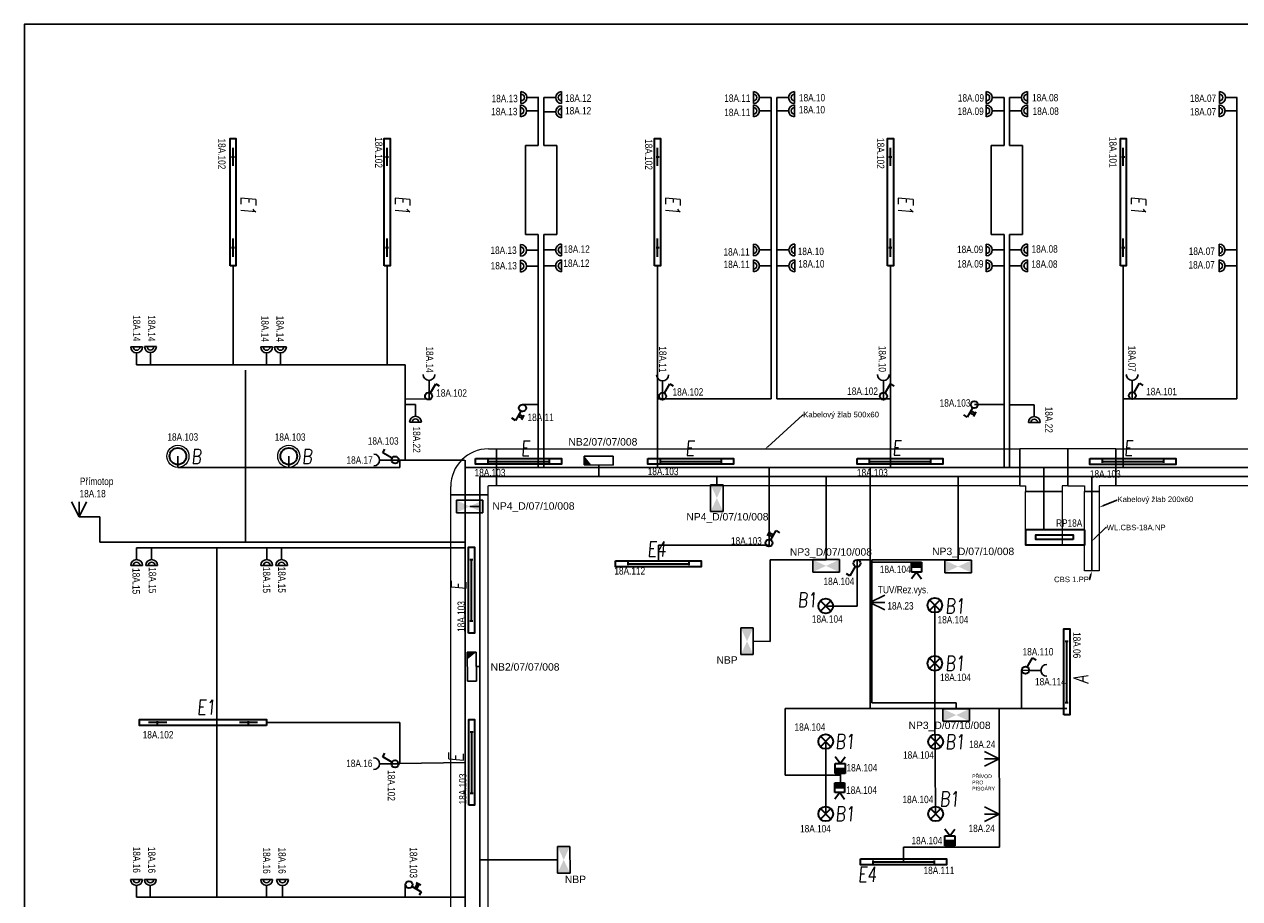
# Model space of a CAD drawing. Header units: millimetres. Extents: x 373037 to 693665, y 214892 to 273272.
# Tile 54 of 56: x 655037 to 671476, y 261450 to 273272. Entities that reach past the tile are written whole.
import ezdxf
from ezdxf import colors
from ezdxf.entities.mleader import LeaderData, LeaderLine
from ezdxf.enums import TextEntityAlignment as Align
from ezdxf.math import Vec2, Vec3

# ---------------------------------------------------------------- set-up
doc = ezdxf.new("R2010")
doc.units = ezdxf.units.MM
doc.header["$LTSCALE"] = 100
doc.layers.get('0').update_dxf_attribs({"linetype": 'CONTINUOUS'})
for name, color, linetype, lineweight in [('2DE_OBL', 91, 'CONTINUOUS', 35), ('2DE_OBL_L1', 91, 'CONTINUOUS', 35), ('CP_DETAL', 33, 'CONTINUOUS', 18), ('E_KABELOVY ŽLAB', 36, 'CONTINUOUS', 25), ('E_NOUZOVÉ+PP OSVĚTLENÍ', 60, 'CONTINUOUS', 25), ('E_ROZVADĚČE', 1, 'CONTINUOUS', 35), ('E_SVĚTLA POPIS', 130, 'CONTINUOUS', 30), ('E_VEDENÍ SILNOPROUD', 50, 'CONTINUOUS', 25), ('E_VEDENÍ_CBS', 214, 'CONTINUOUS', 25), ('E_VYPINACE', 170, 'CONTINUOUS', 35), ('E_ZÁSUVKY POPIS', 111, 'CONTINUOUS', 30), ('E_ZÁSUVKY-DVOJITE', 7, 'CONTINUOUS', 30), ('E_ZÁSUVKY.OST.+VYVODY', 11, 'CONTINUOUS', 30), ('E_ŽLABY', 40, 'CONTINUOUS', 15), ('U1 LIGHTING', 10, 'CONTINUOUS', 35)]:
    doc.layers.add(name, color=color, linetype=linetype, lineweight=lineweight)
for name, color, linetype in [('BEZPECNOSTNE SVETLA', 80, 'CONTINUOUS'), ('E_RÁM', 253, 'CONTINUOUS'), ('GC3_MEP_E_LV_SECURITY LIGHT', 80, 'CONTINUOUS'), ('PIKTOGRAMY', 210, 'CONTINUOUS'), ('PRIPOJKA 230V', 1, 'CONTINUOUS'), ('ŽLAB', 7, 'CONTINUOUS')]:
    doc.layers.add(name, color=color, linetype=linetype)
doc.styles.add('ARIAL', font='arial.ttf')
doc.styles.add('CP_ATTR', font='ROMANS.SHX')
doc.styles.add('CS-ROMANS', font='romans.shx', dxfattribs={"width": 0.75, "oblique": 5})
doc.styles.get("Standard").update_dxf_attribs({"font": 'arial.ttf'})
doc.styles.add('V+P_01_B3_E_FP_001$0$BLOCK', font='romans.shx', dxfattribs={"width": 0.8})

# ---------------------------------------------------------------- blocks, each defined once
blk = doc.blocks.new('A$C3423193F')
at = {"color": 1, "linetype": 'ByBlock'}
for p, q in [((80, 240), (0, 240)), ((80, 240), (160, 240)), ((80, 160), (80, 0))]:
    blk.add_line(p, q, dxfattribs=at)
for radius in [80, 45.2]:
    blk.add_arc((80, 240), radius, 180, 0, dxfattribs=at)
blk = doc.blocks.new('zasuvka_jednoducha')
at = {"color": 1, "lineweight": 30}
blk.add_line((19281, 12983), (19281, 13143), dxfattribs=at)
blk.add_arc((19281, 12903), 80, 0, 180, dxfattribs=at)
blk = doc.blocks.new('*U30')
at = {"color": 0, "linetype": 'ByBlock'}
for p, q in [((24, 249.57), (96, 374.28)), ((96, 374.28), (143.56, 346.82))]:
    blk.add_line(p, q, dxfattribs=at)
blk.add_circle((0, 208), 48, dxfattribs=at)
blk = doc.blocks.new('prepinas-svetel-jednoduchy')
at = {"layer": 'E_VYPINACE', "rotation": 89.99999999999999}
blk.add_blockref('*U30', (208, 2), dxfattribs=at)
blk = doc.blocks.new('E')
at = {"layer": 'U1 LIGHTING', "style": 'CS-ROMANS', "oblique": 5, "width": 0.75}
blk.add_text('E', height=200, dxfattribs=at).set_placement((229480, 21709))
blk = doc.blocks.new('*U32', base_point=(28429, 5840))
at = {"linetype": 'ByBlock'}
blk.add_hatch(color=0, dxfattribs=at).paths.add_polyline_path([(28362, 5840), (28497, 5840), (28497, 5772), (28362, 5772)])
at = {"color": 0, "linetype": 'ByBlock'}
for p, q in [((28429, 5907), (28362, 5997)), ((28429, 5907), (28497, 5997)), ((28362, 5907), (28497, 5907)), ((28362, 5772), (28362, 5907)), ((28362, 5840), (28497, 5840)), ((28497, 5772), (28362, 5772)), ((28497, 5907), (28497, 5772))]:
    blk.add_line(p, q, dxfattribs=at)
blk = doc.blocks.new('pohybove-cidlo-svetla')
at = {"layer": 'E_VYPINACE', "rotation": 180}
blk.add_blockref('*U32', (-1, 30), dxfattribs=at)
blk = doc.blocks.new('*U28', base_point=(57391, -22719))
at = {"lineweight": 30, "ltscale": 0.1}
for p, q in [((57291, -22519), (57391, -22719)), ((57391, -22719), (57391, -22519)), ((57391, -22719), (57491, -22519))]:
    blk.add_line(p, q, dxfattribs=at)
blk = doc.blocks.new('pripojka 230V')
at = {"layer": 'PRIPOJKA 230V', "color": 1, "xscale": -1}
blk.add_blockref('*U28', (0, -2, -40), dxfattribs=at)
blk = doc.blocks.new('Rozvaděč')
at = {"layer": 'E_ROZVADĚČE'}
blk.add_lwpolyline([(2, 6), (802, 6), (802, 206), (2, 206), (2, 6)], dxfattribs=at)
blk.add_lwpolyline([(161, 134), (664, 134), (664, 73), (161, 73)], close=True, dxfattribs=at)
blk = doc.blocks.new('*U24')
at = {"color": 0, "linetype": 'ByBlock'}
for p, q in [((24, 249.57), (96, 374.28)), ((96, 374.28), (143.56, 346.82))]:
    blk.add_line(p, q, dxfattribs=at)
blk.add_circle((0, 208), 48, dxfattribs=at)
blk = doc.blocks.new('tlacitko_prepinac_svetla')
at = {"layer": 'E_VYPINACE'}
for points in [[(16875, 8774), (16940, 8744)], [(16888, 8798), (16951, 8769)], [(16930, 8722), (16960, 8787)]]:
    blk.add_lwpolyline(points, dxfattribs=at)
at = {"layer": 'E_VYPINACE', "rotation": 180}
blk.add_blockref('*U24', (16937, 9090), dxfattribs=at)
blk = doc.blocks.new('*U278')
for p, q in [((120, 260), (120, 370)), ((120, 370), (620, 370)), ((620, 370), (620, 260)), ((0, -250), (0, 250)), ((0, 250), (110, 250)), ((110, -250), (0, -250))]:
    blk.add_line(p, q)
for radius in [510, 10]:
    blk.add_arc((110, 260), radius, 270, 0)
at = {"style": 'CP_ATTR', "flags": 9}
for tag in ['NAME', 'PRODUCER', 'PRODUCT-TYPE', 'ARTICLE', 'FLOW', 'NUMBER', 'SYSTEM', 'FORM', 'SIZE', 'OTHER']:
    blk.add_attdef(tag, (0, 0), '', height=0.0001, dxfattribs=at)
blk = doc.blocks.new('*U280')
for p, q in [((0, -250), (0, 250)), ((0, 250), (10960, 250)), ((10960, 250), (10960, -250)), ((10960, -250), (0, -250))]:
    blk.add_line(p, q)
at = {"style": 'CP_ATTR', "flags": 9}
for tag in ['NAME', 'PRODUCER', 'PRODUCT-TYPE', 'ARTICLE', 'FLOW', 'NUMBER', 'SYSTEM', 'FORM', 'SIZE', 'OTHER']:
    blk.add_attdef(tag, (0, 0), '', height=0.0001, dxfattribs=at)
blk = doc.blocks.new('2DELLI009_CZ')
for p, q in [((-0.5, 0.1), (-0.5, -0.1)), ((-0.5, 0), (0.5, 0)), ((0.5, 0.1), (0.5, -0.1))]:
    blk.add_line(p, q)
blk.add_lwpolyline([(-0.7, 0.2), (0.7, 0.2), (0.7, -0.2), (-0.7, -0.2)], close=True)
at = {"linetype": 'ByBlock', "style": 'CP_ATTR', "flags": 9}
for tag, p in [('NAME', (-0.092, -0.018)), ('GROUP', (-0.092, -0.018)), ('NUMBER', (-0.092, -0.018)), ('PRODUCER', (-0.092, -0.018)), ('ARTICLE', (-0.092, -0.018)), ('CHARACTER', (-0.092, -0.018)), ('VOLTAGE', (-0.092, -0.019)), ('WEIGHT', (-0.092, -0.018)), ('OTHER', (-0.092, -0.018)), ('PRODUCT-TYPE', (-0.092, -0.019)), ('ORDER-NO', (-0.092, -0.019)), ('POWER', (-0.092, -0.019))]:
    blk.add_attdef(tag, text='', height=0.00005, dxfattribs=at).set_placement(p, align=Align.MIDDLE_LEFT)
blk = doc.blocks.new('*U283')
at = {"layer": 'GC3_MEP_E_LV_SECURITY LIGHT', "linetype": 'ByBlock'}
for p, q in [((135, 59), (-255, 61)), ((-255, 61), (-255, -59)), ((135, -61), (135, 59)), ((-255, -59), (135, -61))]:
    blk.add_line(p, q, dxfattribs=at)
at = {"layer": 'GC3_MEP_E_LV_SECURITY LIGHT'}
blk.add_solid([(-255, 61), (-255, -59), (-158, -60)], dxfattribs=at)
at = {"layer": 'BEZPECNOSTNE SVETLA', "style": 'ARIAL'}
blk.add_attdef('BEZ.SV', (52, -54), '', height=100, dxfattribs=at)
blk = doc.blocks.new('*U284')
at = {"layer": 'GC3_MEP_E_LV_SECURITY LIGHT', "linetype": 'ByBlock'}
for p, q in [((-121, 195), (-119, -195)), ((-1, 195), (-121, 195)), ((1, -195), (-1, 195)), ((-119, -195), (1, -195))]:
    blk.add_line(p, q, dxfattribs=at)
at = {"layer": 'GC3_MEP_E_LV_SECURITY LIGHT'}
blk.add_solid([(-1, 195), (-121, 195), (-120, 98)], dxfattribs=at)
at = {"layer": 'BEZPECNOSTNE SVETLA', "style": 'ARIAL'}
blk.add_attdef('BEZ.SV', (52, -54), '', height=100, dxfattribs=at)
blk = doc.blocks.new('V+P_01_B3_E_FP_001$0$E-LI-35')
at = {"layer": 'E_NOUZOVÉ+PP OSVĚTLENÍ', "linetype": 'ByBlock'}
for p, q in [((-10.88, -1.92), (10.88, -1.92)), ((-10.88, -12.08), (-10.88, -1.92)), ((10.88, -1.92), (10.88, -12.08)), ((-10.88, -12.08), (10.88, -12.08))]:
    blk.add_line(p, q, dxfattribs=at)
at = {"layer": 'E_NOUZOVÉ+PP OSVĚTLENÍ'}
blk.add_solid([(-10.88, -12.08), (-10.88, -1.92), (10.88, -1.92), (10.88, -12.08)], dxfattribs=at)
at = {"layer": 'E_NOUZOVÉ+PP OSVĚTLENÍ', "style": 'V+P_01_B3_E_FP_001$0$BLOCK', "width": 0.8, "flags": 8}
for tag, p in [('DIVERS.1', (-17.93, -2.11)), ('DIVERS.2', (-16.41, -11.97))]:
    blk.add_attdef(tag, text='', height=7.25, dxfattribs=at).set_placement(p, align=Align.RIGHT)
at = {"layer": 'E_NOUZOVÉ+PP OSVĚTLENÍ', "style": 'V+P_01_B3_E_FP_001$0$BLOCK', "width": 0.8}
for tag, p, height, flags in [('BLOCKNAME', (-6.79, -1.4), 2.54, 3), ('LEISTUNG', (13.35, -11.99), 7.25, 8)]:
    blk.add_attdef(tag, p, '', height=height, dxfattribs=dict(at, flags=flags))
blk.add_attdef('STROMKREIS', text='', height=7.25, dxfattribs=at).set_placement((-11.76, -23.81), align=Align.BOTTOM_CENTER)
blk = doc.blocks.new('*U286')
at = {"layer": 'GC3_MEP_E_LV_SECURITY LIGHT', "xscale": 16.54563019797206, "yscale": 16.54563022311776, "zscale": 16.54563022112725, "rotation": 270.0000000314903}
blk.add_blockref('V+P_01_B3_E_FP_001$0$E-LI-35', (116, 0), dxfattribs=at)
at = {"layer": 'PIKTOGRAMY', "style": 'ARIAL'}
blk.add_attdef('PIKTOGRAM', (162, -40), '', height=100, dxfattribs=at)
blk = doc.blocks.new('*U287')
at = {"layer": 'GC3_MEP_E_LV_SECURITY LIGHT', "xscale": 16.54563019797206, "yscale": 16.54563022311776, "zscale": 16.54563022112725}
blk.add_blockref('V+P_01_B3_E_FP_001$0$E-LI-35', (0, 116), dxfattribs=at)
at = {"layer": 'PIKTOGRAMY', "style": 'ARIAL'}
blk.add_attdef('PIKTOGRAM', (162, -40), '', height=100, dxfattribs=at)
blk = doc.blocks.new('*U288')
at = {"layer": 'GC3_MEP_E_LV_SECURITY LIGHT', "xscale": 16.54563019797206, "yscale": 16.54563022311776, "zscale": 16.54563022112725, "rotation": 270.2193183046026}
blk.add_blockref('V+P_01_B3_E_FP_001$0$E-LI-35', (116, 0), dxfattribs=at)
at = {"layer": 'PIKTOGRAMY', "style": 'ARIAL'}
blk.add_attdef('PIKTOGRAM', (162, -40), '', height=100, dxfattribs=at)
blk = doc.blocks.new('2DELLI018_CZ')
for p, q in [((-0.6, 0), (-0.4, 0)), ((-0.5, 0.1), (-0.5, -0.1)), ((0.4, 0), (0.6, 0)), ((0.5, 0.1), (0.5, -0.1))]:
    blk.add_line(p, q)
blk.add_lwpolyline([(-0.7, 0.2), (0.7, 0.2), (0.7, -0.2), (-0.7, -0.2)], close=True)
at = {"linetype": 'ByBlock', "style": 'CP_ATTR', "flags": 9}
for tag, p in [('NAME', (-0.092, -0.018)), ('GROUP', (-0.092, -0.018)), ('NUMBER', (-0.092, -0.018)), ('PRODUCER', (-0.092, -0.018)), ('ARTICLE', (-0.092, -0.018)), ('CHARACTER', (-0.092, -0.018)), ('VOLTAGE', (-0.092, -0.019)), ('WEIGHT', (-0.092, -0.018)), ('OTHER', (-0.092, -0.018)), ('PRODUCT-TYPE', (-0.092, -0.019)), ('ORDER-NO', (-0.092, -0.019)), ('POWER', (-0.092, -0.019))]:
    blk.add_attdef(tag, text='', height=0.00005, dxfattribs=at).set_placement(p, align=Align.MIDDLE_LEFT)
blk = doc.blocks.new('E1')
at = {"layer": 'U1 LIGHTING', "style": 'CS-ROMANS', "oblique": 5, "width": 0.75}
blk.add_text('E1', height=200, dxfattribs=at).set_placement((229480, 21709))
blk = doc.blocks.new('2DELPH010_CZ')
blk.add_ellipse((0, 0), major_axis=(-0.053, 0.053), ratio=1, start_param=3.926991, end_param=10.210176)
at = {"layer": 'CP_DETAL'}
blk.add_ellipse((0, 0), major_axis=(-0.0707, 0.0707), ratio=1, start_param=3.926991, end_param=10.210176, dxfattribs=at)
at = {"linetype": 'ByBlock', "style": 'CP_ATTR', "flags": 9}
for tag in ['NAME', 'GROUP', 'NUMBER', 'PRODUCER', 'ARTICLE', 'PRODUCT-TYPE', 'ORDER-NO', 'CHARACTER', 'POWER', 'VOLTAGE', 'WEIGHT', 'OTHER']:
    blk.add_attdef(tag, text='', height=0.00000005, dxfattribs=at).set_placement((0, 0), align=Align.MIDDLE_LEFT)
blk = doc.blocks.new('B')
at = {"layer": 'U1 LIGHTING', "style": 'CS-ROMANS', "oblique": 5, "width": 0.75}
blk.add_text('B', height=200, dxfattribs=at).set_placement((229480, 21709))
blk = doc.blocks.new('E4')
at = {"layer": 'U1 LIGHTING', "style": 'CS-ROMANS', "oblique": 5, "width": 0.75}
blk.add_text('E4', height=200, dxfattribs=at).set_placement((229480, 21709))
blk = doc.blocks.new('2DELLI_01_CZ')
for p, q in [((-0.354, 0.354), (0.354, -0.354)), ((-0.354, -0.354), (0.354, 0.354))]:
    blk.add_line(p, q)
blk.add_circle((0, 0), 0.5)
at = {"linetype": 'ByBlock', "style": 'CP_ATTR', "flags": 9}
for tag, p in [('NAME', (-0.092, -0.018)), ('GROUP', (-0.092, -0.018)), ('NUMBER', (-0.092, -0.018)), ('PRODUCER', (-0.092, -0.018)), ('ARTICLE', (-0.092, -0.018)), ('CHARACTER', (-0.092, -0.018)), ('VOLTAGE', (-0.092, -0.019)), ('WEIGHT', (-0.092, -0.018)), ('OTHER', (-0.092, -0.018)), ('PRODUCT-TYPE', (-0.092, -0.019)), ('ORDER-NO', (-0.092, -0.019)), ('POWER', (-0.092, -0.019))]:
    blk.add_attdef(tag, text='', height=0.00005, dxfattribs=at).set_placement(p, align=Align.MIDDLE_LEFT)
blk = doc.blocks.new('B1')
at = {"layer": 'U1 LIGHTING', "style": 'CS-ROMANS', "oblique": 5, "width": 0.75}
blk.add_text('B1', height=200, dxfattribs=at).set_placement((229480, 21709))
blk = doc.blocks.new('*U291')
for p, q in [((0, -100), (0, 100)), ((0, 100), (1075, 100)), ((1075, 100), (1075, -100)), ((1075, -100), (0, -100))]:
    blk.add_line(p, q)
at = {"style": 'CP_ATTR', "flags": 9}
for tag in ['NAME', 'PRODUCER', 'PRODUCT-TYPE', 'ARTICLE', 'FLOW', 'NUMBER', 'SYSTEM', 'FORM', 'SIZE', 'OTHER']:
    blk.add_attdef(tag, (0, 0), '', height=0.0001, dxfattribs=at)
blk = doc.blocks.new('*U292')
for p, q in [((0, -250), (0, 250)), ((0, 250), (0, 250)), ((0, 250), (225, 250)), ((225, 325), (225, 325)), ((225, 325), (425, 325)), ((225, 250), (225, 325)), ((425, 325), (425, 325)), ((425, 250), (425, 325)), ((650, 250), (425, 250)), ((650, 250), (650, 250)), ((650, 250), (650, -250)), ((0, -250), (0, -250)), ((0, -250), (650, -250)), ((650, -250), (650, -250))]:
    blk.add_line(p, q)
at = {"style": 'CP_ATTR', "flags": 9}
for tag in ['NAME', 'PRODUCER', 'PRODUCT-TYPE', 'ARTICLE', 'FLOW', 'NUMBER', 'SYSTEM', 'FORM', 'SIZE', 'OTHER']:
    blk.add_attdef(tag, (0, 0), '', height=0.0001, dxfattribs=at)
blk = doc.blocks.new('*U293')
for p, q in [((0, -250), (0, 250)), ((0, 250), (7077, 250)), ((7077, 250), (7077, -250)), ((7077, -250), (0, -250))]:
    blk.add_line(p, q)
at = {"style": 'CP_ATTR', "flags": 9}
for tag in ['NAME', 'PRODUCER', 'PRODUCT-TYPE', 'ARTICLE', 'FLOW', 'NUMBER', 'SYSTEM', 'FORM', 'SIZE', 'OTHER']:
    blk.add_attdef(tag, (0, 0), '', height=0.0001, dxfattribs=at)
blk = doc.blocks.new('*U294')
for p, q in [((0, -250), (0, 250)), ((0, 250), (6662.5, 250)), ((6662.5, 250), (6662.5, -250)), ((6662.5, -250), (0, -250))]:
    blk.add_line(p, q)
at = {"style": 'CP_ATTR', "flags": 9}
for tag in ['NAME', 'PRODUCER', 'PRODUCT-TYPE', 'ARTICLE', 'FLOW', 'NUMBER', 'SYSTEM', 'FORM', 'SIZE', 'OTHER']:
    blk.add_attdef(tag, (0, 0), '', height=0.0001, dxfattribs=at)
blk = doc.blocks.new('*U295')
for p, q in [((0, -250), (0, 250)), ((0, 250), (0, 250)), ((0, 250), (75, 250)), ((75, 325), (75, 325)), ((75, 325), (575, 325)), ((75, 250), (75, 325)), ((575, 325), (575, 325)), ((575, 250), (575, 325)), ((650, 250), (575, 250)), ((650, 250), (650, 250)), ((650, 250), (650, -250)), ((0, -250), (0, -250)), ((0, -250), (650, -250)), ((650, -250), (650, -250))]:
    blk.add_line(p, q)
at = {"style": 'CP_ATTR', "flags": 9}
for tag in ['NAME', 'PRODUCER', 'PRODUCT-TYPE', 'ARTICLE', 'FLOW', 'NUMBER', 'SYSTEM', 'FORM', 'SIZE', 'OTHER']:
    blk.add_attdef(tag, (0, 0), '', height=0.0001, dxfattribs=at)
blk = doc.blocks.new('*U296')
for p, q in [((0, -250), (0, 250)), ((0, 250), (721, 250)), ((721, 250), (721, -250)), ((721, -250), (0, -250))]:
    blk.add_line(p, q)
at = {"style": 'CP_ATTR', "flags": 9}
for tag in ['NAME', 'PRODUCER', 'PRODUCT-TYPE', 'ARTICLE', 'FLOW', 'NUMBER', 'SYSTEM', 'FORM', 'SIZE', 'OTHER']:
    blk.add_attdef(tag, (0, 0), '', height=0.0001, dxfattribs=at)
blk = doc.blocks.new('A')
at = {"layer": 'U1 LIGHTING', "style": 'CS-ROMANS', "oblique": 5, "width": 0.75}
blk.add_text('A', height=200, dxfattribs=at).set_placement((229480, 21709))

msp = doc.modelspace()

# ---------------------------------------------------------------- linework, layer by layer
for p, q in [((658028, 266266), (658028, 268595)), ((657642, 266195), (657642, 261470))]:
    msp.add_line(p, q)
at = {"layer": 'E_RÁM', "color": 252, "true_color": 0x939598}
msp.add_lwpolyline([(681617, 249592), (655037, 249592), (655037, 273272), (681617, 273272)], close=True, dxfattribs=at)
at = {"layer": 'E_VEDENÍ SILNOPROUD'}
for p, q in [((661989, 272282), (661989, 271635)), ((662064, 272282), (662064, 271635)), ((665139, 272282), (665139, 268207)), ((665214, 272282), (665214, 268207)), ((668289, 272282), (668289, 271635)), ((668364, 272282), (668364, 271635)), ((671439, 272282), (671439, 268207)), ((661989, 271635), (661814, 271635)), ((661814, 271635), (661814, 270430)), ((662064, 271635), (662239, 271635)), ((662239, 271635), (662239, 270430)), ((668289, 271635), (668114, 271635)), ((668114, 271635), (668114, 270430)), ((668364, 271635), (668539, 271635)), ((668539, 271635), (668539, 270430)), ((661814, 270430), (661989, 270430)), ((661989, 270430), (661989, 267282)), ((662239, 270430), (662064, 270430)), ((662064, 270430), (662064, 267282)), ((668114, 270430), (668289, 270430)), ((668289, 270430), (668289, 267282)), ((668539, 270430), (668364, 270430)), ((668364, 270430), (668364, 267282)), ((657860, 270007), (657860, 268670)), ((659944, 270007), (659944, 268670)), ((663602, 270007), (663602, 267282)), ((666752, 270007), (666752, 267282)), ((669902, 270007), (669902, 267282)), ((656556, 268670), (660189, 268670)), ((660189, 267381), (660189, 268670)), ((660511, 268298), (660512, 268207)), ((670022, 268297), (670022, 268207)), ((660512, 268207), (660189, 268203)), ((660328, 268132), (660189, 268132)), ((661777, 268132), (661989, 268132)), ((663670, 268207), (663602, 268207)), ((663670, 268290), (663670, 268207)), ((665139, 268207), (663670, 268207)), ((665214, 268207), (666657, 268207)), ((666657, 268296), (666657, 268207)), ((666657, 268207), (666752, 268207)), ((668289, 268132), (667890, 268132)), ((671439, 268207), (669902, 268207)), ((668698, 268129), (668364, 268129)), ((657114, 267432), (657114, 267278)), ((658614, 267432), (658614, 267278)), ((660003, 267381), (660992, 267380)), ((660114, 267278), (660114, 267381)), ((661001, 267380), (661001, 255583)), ((657114, 267278), (660114, 267278)), ((676539, 267282), (661001, 267282)), ((665111, 266232), (665111, 267282)), ((666477, 264022), (666477, 267282)), ((668827, 266436), (668827, 267282)), ((655777, 266612), (656056, 266612)), ((656056, 266612), (656056, 266270)), ((656056, 266270), (656056, 266270)), ((656056, 266270), (661001, 266270)), ((656556, 266195), (661001, 266195)), ((663613, 266019), (663613, 266232)), ((663613, 266232), (665111, 266232)), ((666302, 266032), (666477, 266032)), ((666302, 265407), (666302, 266032)), ((667106, 266001), (666477, 266001)), ((665877, 265407), (666302, 265407)), ((667353, 264022), (667353, 265418)), ((668527, 264022), (668527, 264538)), ((668627, 264537), (668527, 264538)), ((666482, 264022), (665327, 264022)), ((665327, 264022), (665327, 263122)), ((668225, 264022), (666482, 264022)), ((667364, 262597), (667353, 264022)), ((668227, 262147), (668225, 264022)), ((668225, 264022), (668527, 264022)), ((668527, 264022), (669137, 264022)), ((658314, 263832), (660114, 263832)), ((660114, 263832), (660114, 263278)), ((665877, 263575), (665877, 263122)), ((660003, 263275), (660114, 263275)), ((660114, 263278), (661001, 263292)), ((660114, 263275), (660114, 263278)), ((665327, 263122), (666077, 263122)), ((665877, 263122), (665877, 262597)), ((666077, 263122), (666077, 263144)), ((666077, 263144), (666077, 263022)), ((666929, 261948), (666929, 262147)), ((666929, 262147), (668227, 262147)), ((660189, 261470), (660189, 261640)), ((656554, 261470), (661001, 261470))]:
    msp.add_line(p, q, dxfattribs=at)
at = {"layer": 'E_VEDENÍ_CBS'}
for p, q in [((662806, 267314), (662806, 267157)), ((661199, 267157), (674512, 267157)), ((661199, 267157), (661199, 255774)), ((664404, 267047), (664404, 267157)), ((665881, 266034), (665881, 267157)), ((667668, 266025), (667668, 267157)), ((669477, 265882), (669477, 267157)), ((661061, 266753), (661199, 266753)), ((665127, 266032), (665881, 266034)), ((665127, 264927), (665127, 266032)), ((666502, 264097), (666502, 266032)), ((666502, 266032), (667668, 266032)), ((664896, 264932), (665127, 264927)), ((661150, 264588), (661199, 264588)), ((667642, 264097), (666502, 264097)), ((667642, 264017), (667642, 264097)), ((662249, 261975), (661199, 261975))]:
    msp.add_line(p, q, dxfattribs=at)

# ---------------------------------------------------------------- block references
for name, p, rotation in [('E1', (636258, 500429), 270), ('E1', (638342, 500429), 270), ('E1', (642000, 500429), 270), ('E1', (645150, 500429), 270), ('E1', (648300, 500429), 270), ('Rozvaděč', (669383, 266442), 180)]:
    msp.add_blockref(name, p, dxfattribs=dict(rotation=rotation))
msp.add_blockref('E1', (427892, 242230))
at = {"layer": '2DE_OBL', "xscale": 1228.571428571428, "yscale": 200, "zscale": 1000}
for p, rotation in [((657860, 270867), 89.99999999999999), ((659944, 270867), 89.99999999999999), ((663602, 270867), 89.99999999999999), ((666752, 270867), 89.99999999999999), ((669902, 270867), 89.99999999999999), ((657454, 263832), 180)]:
    msp.add_blockref('2DELLI018_CZ', p, dxfattribs=dict(at, rotation=rotation))
at = {"layer": '2DE_OBL'}
for name, p, xscale, yscale, zscale in [('2DELPH010_CZ', (657114, 267432), 1500, 1500, 252.5252525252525), ('2DELPH010_CZ', (658614, 267432), 1500, 1500, 252.5252525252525), ('2DELLI_01_CZ', (665877, 265407), 200, 200, 100), ('2DELLI_01_CZ', (667353, 265418), 200, 200, 100), ('2DELLI_01_CZ', (667353, 264632), 200, 200, 100), ('2DELLI_01_CZ', (665877, 263575), 200, 200, 100), ('2DELLI_01_CZ', (667364, 263572), 200, 200, 100), ('2DELLI_01_CZ', (665877, 262597), 200, 200, 100), ('2DELLI_01_CZ', (667364, 262597), 200, 200, 100)]:
    msp.add_blockref(name, p, dxfattribs=dict(at, xscale=xscale, yscale=yscale, zscale=zscale))
at = {"layer": '2DE_OBL_L1', "xscale": 828.5714285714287, "yscale": 200, "zscale": 1000}
for p in [(661721, 267363), (664050, 267363), (666880, 267363), (670031, 267362), (663613, 265979), (666929, 261948)]:
    msp.add_blockref('2DELLI009_CZ', p, dxfattribs=at)
at = {"layer": '2DE_OBL_L1', "xscale": 828.5714285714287, "yscale": 200, "zscale": 1000, "rotation": 90}
for p in [(661085, 265621), (669137, 264518), (661088, 263293)]:
    msp.add_blockref('2DELLI009_CZ', p, dxfattribs=at)
at = {"layer": 'E_NOUZOVÉ+PP OSVĚTLENÍ'}
ref = msp.add_blockref('*U283', (662866, 267374), dxfattribs=at)
ref.add_attrib('BEZ.SV', 'NB2/07/07/008', (662397, 267577), dxfattribs={"layer": 'BEZPECNOSTNE SVETLA', "height": 100, "style": 'ARIAL'})
ref = msp.add_blockref('*U286', (664404, 266867), dxfattribs=at)
ref.add_attrib('PIKTOGRAM', 'NP4_D/07/10/008', (663992, 266564), dxfattribs={"height": 100, "style": 'ARIAL'})
ref = msp.add_blockref('*U287', (661061, 266753), dxfattribs=at)
ref.add_attrib('PIKTOGRAM', 'NP4_D/07/10/008', (661369, 266710), dxfattribs={"height": 100, "style": 'ARIAL'})
ref = msp.add_blockref('*U287', (665881, 265950), dxfattribs=at)
ref.add_attrib('PIKTOGRAM', 'NP3_D/07/10/008', (665392, 266088), dxfattribs={"height": 100, "style": 'ARIAL'})
ref = msp.add_blockref('*U287', (667668, 265941), dxfattribs=at)
ref.add_attrib('PIKTOGRAM', 'NP3_D/07/10/008', (667316, 266096), dxfattribs={"height": 100, "style": 'ARIAL'})
ref = msp.add_blockref('*U288', (664812, 264931), dxfattribs=at)
ref.add_attrib('PIKTOGRAM', 'NBP', (664399, 264628), dxfattribs={"height": 100, "style": 'ARIAL'})
ref = msp.add_blockref('*U284', (661150, 264588), dxfattribs=at)
ref.add_attrib('BEZ.SV', 'NB2/07/07/008', (661344, 264534), dxfattribs={"layer": 'BEZPECNOSTNE SVETLA', "height": 100, "style": 'ARIAL'})
ref = msp.add_blockref('*U287', (667642, 263933), dxfattribs=at)
ref.add_attrib('PIKTOGRAM', 'NP3_D/07/10/008', (666997, 263744), dxfattribs={"height": 100, "style": 'ARIAL'})
ref = msp.add_blockref('*U288', (662333, 261976), dxfattribs=at)
ref.add_attrib('PIKTOGRAM', 'NBP', (662348, 261662), dxfattribs={"height": 100, "style": 'ARIAL'})
at = {"layer": 'E_VEDENÍ_CBS', "rotation": 90}
msp.add_blockref('A', (691136, 34880), dxfattribs=at)
at = {"layer": 'E_VYPINACE', "rotation": 270}
for p in [(660503, 268246), (663668, 268244), (666656, 268245), (670022, 268252)]:
    msp.add_blockref('prepinas-svetel-jednoduchy', p, dxfattribs=at)
at = {"layer": 'E_ZÁSUVKY-DVOJITE', "xscale": -1}
for p, rotation in [((661995, 272362), 89.99999999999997), ((665139, 272362), 89.99999999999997), ((668289, 272362), 89.99999999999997), ((671444, 272362), 89.99999999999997), ((661989, 272182), 89.99999999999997), ((665139, 272182), 89.99999999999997), ((668289, 272182), 89.99999999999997), ((671439, 272182), 89.99999999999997), ((662064, 270141), 269.9999999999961), ((665219, 270141), 269.9999999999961), ((668364, 270141), 269.9999999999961), ((662064, 269927), 269.9999999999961), ((665219, 269927), 269.9999999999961), ((668364, 269927), 269.9999999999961), ((660248, 268132), 180), ((668618, 268129), 180), ((656476, 266195), 180), ((656679, 266195), 180), ((658236, 266195), 180), ((658437, 266195), 180)]:
    msp.add_blockref('A$C3423193F', p, dxfattribs=dict(at, rotation=rotation))
at = {"layer": 'E_ZÁSUVKY-DVOJITE'}
for p, rotation in [((662064, 272362), 270), ((665214, 272362), 270), ((668364, 272362), 270), ((662064, 272170), 270), ((665214, 272182), 270), ((668364, 272182), 270), ((661989, 270137), 89.99999999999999), ((665139, 270141), 89.99999999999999), ((668289, 270141), 89.99999999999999), ((671439, 270141), 89.99999999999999), ((661989, 269923), 89.99999999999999), ((665139, 269927), 89.99999999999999), ((668289, 269927), 89.99999999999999), ((671439, 269927), 89.99999999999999)]:
    msp.add_blockref('A$C3423193F', p, dxfattribs=dict(at, rotation=rotation))
for p in [(656476, 268670), (656663, 268674), (658234, 268670), (658421, 268670), (656474, 261470), (656661, 261470), (658234, 261470), (658449, 261469)]:
    msp.add_blockref('A$C3423193F', p, dxfattribs=at)
at = {"layer": 'E_ZÁSUVKY.OST.+VYVODY', "color": 1}
for name, p, rotation in [('zasuvka_jednoducha', (679792, 281441), 180), ('zasuvka_jednoducha', (682951, 281434), 180), ('zasuvka_jednoducha', (685938, 281439), 180), ('zasuvka_jednoducha', (689303, 281441), 180), ('zasuvka_jednoducha', (646860, 286662), 270), ('tlacitko_prepinac_svetla', (682046, 275142), 180), ('zasuvka_jednoducha', (681770, 245256), 89.99999999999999), ('zasuvka_jednoducha', (646859, 282556), 270), ('tlacitko_prepinac_svetla', (669122, 244703), 89.99999999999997)]:
    msp.add_blockref(name, p, dxfattribs=dict(at, rotation=rotation))
for p in [(644838, 259202), (650950, 259247)]:
    msp.add_blockref('tlacitko_prepinac_svetla', p, dxfattribs=at)
at = {"layer": 'E_ZÁSUVKY.OST.+VYVODY'}
for p, rotation in [((666477, 265454), 270), ((668222, 263340), 90), ((668222, 262592), 90)]:
    msp.add_blockref('pripojka 230V', p, dxfattribs=dict(at, rotation=rotation))
at = {"layer": 'E_ŽLABY'}
for name, p in [('B', (427814, 245620)), ('B', (429314, 245620)), ('*U294', (669802, 267282)), ('E4', (433984, 244370)), ('B1', (436015, 243682)), ('B1', (438014, 243598)), ('B1', (438014, 242823)), ('B1', (436526, 241766)), ('B1', (438014, 241763)), ('B1', (437939, 240990)), ('B1', (436526, 240788)), ('E4', (436833, 239971))]:
    msp.add_blockref(name, p, dxfattribs=at)
at = {"layer": 'E_ŽLABY', "zscale": 50}
for name, p, rotation in [('*U278', (661425, 267282), 180.0000000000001), ('*U295', (669152, 267282), 180), ('*U292', (669802, 267282), 180)]:
    msp.add_blockref(name, p, dxfattribs=dict(at, rotation=rotation))
at = {"layer": 'E_ŽLABY'}
for name, p, rotation in [('*U293', (668502, 267282), 180), ('*U280', (661055, 266912), 270), ('*U296', (668827, 266957), 270), ('*U291', (669477, 265882), 90.00000000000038)]:
    msp.add_blockref(name, p, dxfattribs=dict(at, rotation=rotation))
at = {"layer": 'U1 LIGHTING'}
for p in [(432272, 245731), (434499, 245733), (437296, 245738), (440430, 245734)]:
    msp.add_blockref('E', p, dxfattribs=at)
at = {"layer": 'U1 LIGHTING', "rotation": 90}
for p in [(682724, 36142), (682686, 33818)]:
    msp.add_blockref('E', p, dxfattribs=at)
at = {"layer": 'ŽLAB'}
for name, p in [('prepinas-svetel-jednoduchy', (660052, 267381)), ('pripojka 230V', (655777, 266616)), ('pohybove-cidlo-svetla', (667107, 265903)), ('prepinas-svetel-jednoduchy', (660051, 263271)), ('pohybove-cidlo-svetla', (666067, 262921))]:
    msp.add_blockref(name, p, dxfattribs=at)
for name, p, rotation in [('prepinas-svetel-jednoduchy', (666302, 265983), 89.99999999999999), ('prepinas-svetel-jednoduchy', (668577, 264540), 270), ('pohybove-cidlo-svetla', (666071, 263242), 180), ('pohybove-cidlo-svetla', (667556, 262265), 180)]:
    msp.add_blockref(name, p, dxfattribs=dict(at, rotation=rotation))

# ---------------------------------------------------------------- texts
at = {"layer": 'E_SVĚTLA POPIS', "width": 0.8}
for s, rotation, p in [('18A.102', 270, (657659, 271728)), ('18A.102', 270, (659781, 271746)), ('18A.102', 270, (663433, 271720)), ('18A.102', 270, (666570, 271735)), ('18A.101', 270, (669713, 271751)), ('18A.07', 270, (669970, 268927)), ('18A.103', 90, (660996, 265057)), ('18A.06', 270, (669224, 265055)), ('18A.102', 270, (659952, 263188)), ('18A.103', 90, (661017, 262726)), ('18A.103', 270, (660251, 262146))]:
    msp.add_text(s, height=100, rotation=rotation, dxfattribs=at).set_placement(p)
for s, p in [('18A.102', (660608, 268238)), ('18A.102', (663805, 268252)), ('18A.102', (666167, 268262)), ('18A.101', (670211, 268257)), ('18A.103', (667418, 268103)), ('18A.11', (661843, 267909)), ('18A.103', (656972, 267643)), ('18A.103', (658424, 267642)), ('18A.103', (659683, 267589)), ('18A.103', (661128, 267162)), ('18A.103', (663469, 267177)), ('18A.103', (666300, 267162)), ('18A.103', (669450, 267144)), ('18A.103', (664596, 266238)), ('18A.112', (663018, 265832)), ('18A.104', (666609, 265854)), ('18A.104', (665847, 265691)), ('18A.104', (665690, 265182)), ('18A.104', (667390, 265172)), ('18A.110', (668540, 264739)), ('18A.104', (667423, 264393)), ('18A.102', (656638, 263617)), ('18A.104', (665455, 263721)), ('18A.104', (666923, 263343)), ('18A.104', (666158, 263171)), ('18A.104', (666153, 262868)), ('18A.104', (666915, 262742)), ('18A.104', (665530, 262347)), ('18A.104', (667037, 262186)), ('18A.111', (667200, 261783))]:
    msp.add_text(s, height=100, dxfattribs=at).set_placement(p)
at = {"layer": 'E_ZÁSUVKY POPIS', "width": 0.8}
for s, p in [('18A.13', (661357, 272219)), ('18A.12', (662352, 272224)), ('18A.11', (664504, 272224)), ('18A.10', (665515, 272230)), ('18A.09', (667664, 272227)), ('18A.08', (668668, 272231)), ('18A.07', (670804, 272223)), ('18A.13', (661352, 272043)), ('18A.12', (662351, 272054)), ('18A.11', (664504, 272031)), ('18A.10', (665513, 272068)), ('18A.09', (667660, 272047)), ('18A.08', (668675, 272048)), ('18A.07', (670804, 272040)), ('18A.13', (661342, 270168)), ('18A.12', (662331, 270183)), ('18A.09', (667653, 270179)), ('18A.08', (668661, 270185)), ('18A.11', (664494, 270145)), ('18A.10', (665498, 270152)), ('18A.07', (670787, 270155)), ('18A.13', (661345, 269959)), ('18A.12', (662328, 269992)), ('18A.11', (664495, 269977)), ('18A.10', (665506, 269984)), ('18A.09', (667656, 269984)), ('18A.08', (668658, 269981)), ('18A.07', (670784, 269970)), ('18A.17', (659395, 267331)), ('Přímotop', (655788, 267043)), ('18A.18', (655784, 266877)), ('RP18A', (668993, 266479)), ('TUV/Rez.vys.', (666583, 265579)), ('18A.23', (666711, 265360)), ('18A.114', (668708, 264335)), ('18A.24', (667817, 263487)), ('18A.16', (659391, 263230)), ('18A.24', (667809, 262351))]:
    msp.add_text(s, height=100, dxfattribs=at).set_placement(p)
for s, p in [('18A.14', (656507, 269340)), ('18A.14', (656710, 269338)), ('18A.14', (658243, 269332)), ('18A.14', (658447, 269332)), ('18A.14', (660470, 268917)), ('18A.11', (663623, 268919)), ('18A.10', (666593, 268926)), ('18A.22', (668846, 268102)), ('18A.22', (660294, 267833)), ('18A.15', (656500, 265921)), ('18A.15', (656720, 265933)), ('18A.15', (658264, 265937)), ('18A.15', (658470, 265939)), ('18A.16', (656506, 262153)), ('18A.16', (656711, 262150)), ('18A.16', (658265, 262142)), ('18A.16', (658474, 262142))]:
    msp.add_text(s, height=100, rotation=270, dxfattribs=at).set_placement(p)
at = {"layer": 'E_ZÁSUVKY POPIS', "insert": (667857, 263130), "char_height": 50, "attachment_point": 1}
msp.add_mtext_dynamic_manual_height_columns('PŘÍVOD PRO PISOÁRY', width=210, gutter_width=12.5, heights=[0], dxfattribs=at)

# ---------------------------------------------------------------- leaders
at = {"layer": 'E_KABELOVY ŽLAB'}
ml = msp.add_multileader_mtext('Standard', dxfattribs=at)
ml.set_content('Kabelový žlab 500x60', color=256, style='ARIAL')
ml.set_leader_properties()
ml.build(insert=Vec2(0, 0))
ml.multileader.update_dxf_attribs({"arrow_head_size": 50})
ctx = ml.context
ctx.base_point, ctx.char_height, ctx.arrow_head_size, ctx.plane_origin = Vec3(665570, 267986), 75, 50, Vec3(665043, 267519)
notes = []
notes.append((ctx, [(0, (1, 1, 0), (665562, 267986), (1, 0), 8, [(0, [(665055, 267528)], 0, [])])]))
ctx.mtext.insert, ctx.mtext.flow_direction = Vec3(665572, 268034), 5
ml = msp.add_multileader_mtext('Standard', dxfattribs=at)
ml.set_content('Kabelový žlab 200x60', color=256, style='ARIAL')
ml.set_leader_properties()
ml.build(insert=Vec2(0, 0))
ml.multileader.update_dxf_attribs({"arrow_head_size": 50})
ctx = ml.context
ctx.base_point, ctx.char_height, ctx.arrow_head_size, ctx.plane_origin = Vec3(669821, 266839), 75, 50, Vec3(669564, 266410)
notes.append((ctx, [(0, (1, 1, 0), (669813, 266839), (1, 0), 8, [(0, [(669577, 266741)], 0, [])])]))
ctx.mtext.insert, ctx.mtext.flow_direction = Vec3(669823, 266888), 5
at = {"layer": 'E_VEDENÍ_CBS'}
ml = msp.add_multileader_mtext('Standard', dxfattribs=at)
ml.set_content('WL.CBS-18A.NP', color=256, style='ARIAL')
ml.set_leader_properties()
ml.build(insert=Vec2(0, 0))
ml.multileader.update_dxf_attribs({"arrow_head_size": 50})
ctx = ml.context
ctx.base_point, ctx.char_height, ctx.arrow_head_size, ctx.plane_origin = Vec3(669675, 266469), 75, 50, Vec3(670177, 266273)
notes.append((ctx, [(0, (1, 1, 0), (669667, 266469), (1, 0), 8, [(0, [(669474, 266282)], 0, [])])]))
ctx.mtext.insert, ctx.mtext.flow_direction = Vec3(669677, 266507), 5
ml = msp.add_multileader_mtext('Standard', dxfattribs=at)
ml.set_content('CBS 1.PP', color=256, style='ARIAL')
ml.set_leader_properties()
ml.build(insert=Vec2(0, 0))
ml.multileader.update_dxf_attribs({"arrow_head_size": 50})
ctx = ml.context
ctx.base_point, ctx.char_height, ctx.arrow_head_size, ctx.plane_origin = Vec3(668973, 265767), 75, 50, Vec3(669475, 265571)
ctx.text_align_type = 2
notes.append((ctx, [(0, (1, 1, 0), (669447, 265767), (-1, 0), 8, [(0, [(669476, 265883)], 0, [])])]))
ctx.mtext.insert, ctx.mtext.alignment, ctx.mtext.flow_direction = Vec3(669437, 265805), 3, 5
for ctx, leaders in notes:
    for number, flags, end, landing, length, lines in leaders:
        leader = LeaderData()
        leader.index, (leader.has_last_leader_line, leader.has_dogleg_vector, leader.attachment_direction) = number, flags
        leader.last_leader_point, leader.dogleg_vector, leader.dogleg_length = Vec3(end), Vec3(landing), length
        for number, points, colour, breaks in lines:
            line = LeaderLine()
            line.index, line.vertices, line.color, line.breaks = number, Vec3.list(points), colors.encode_raw_color(colour), breaks
            leader.lines.append(line)
        ctx.leaders.append(leader)

doc.saveas('drawing.dxf')
